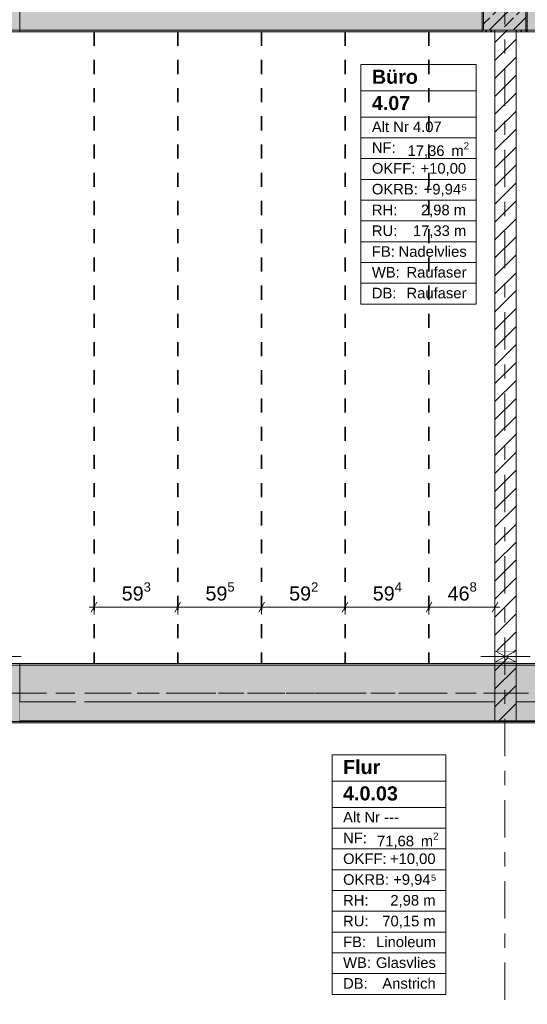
# Model space of a CAD drawing. Header units: metres. Extents: x -3.6 to 84.5, y -11 to 16.8.
# Tile 141 of 229: x 33.1 to 36.7, y 6.1 to 13.1. Entities that reach past the tile are written whole.
import ezdxf

# ---------------------------------------------------------------- set-up
doc = ezdxf.new("R2010")
doc.units = ezdxf.units.M
doc.header["$MEASUREMENT"] = 0
for name, pattern in [('Achse', [0.2, 0.1, -0.05, 0, -0.05]), ('Strichlinie doppelt', [0.546806, 0.264583, -0.105833, 0.070556, -0.105833]), ('Wipeout_Contour', [1, 0, -1])]:
    doc.linetypes.add(name, pattern=pattern)
for name, color, linetype in [('155 - Bemaßung_ Beschriftung.Ausbau - Deckenelemente', 7, 'Continuous'), ('401 - Zone.Raum_ Raumbegrenzung_ Whg.', 7, 'Continuous'), ('451 - Universal.Achsen Raster', 7, 'Continuous'), ('605 - Struktur.Wand Innen', 7, 'Continuous'), ('607 - Struktur.Stütze', 7, 'Continuous'), ('608 - Struktur.Träger', 7, 'Continuous'), ('Abbruch_605 - Struktur.Wand Innen', 7, 'Continuous'), ('Neubau_605 - Struktur.Wand Innen', 7, 'Continuous')]:
    doc.layers.add(name, color=color, linetype=linetype)
doc.styles.add('ERSTELLTER_STIL_1', font='txt')
doc.styles.add('ERSTELLTER_STIL_2', font='txt')
doc.linetypes.add('Abbruch 1', pattern='A,0,[1,2022.0244.A_L5A-PL04.10_iA_Deckenelemente 3.OG1.Shx,S=0.001984,R=0,X=0,Y=0],-0.25,0', length=0.25)
doc.dimstyles.new('ERSTELLTER_STIL__1', dxfattribs={"dimtxt": 0.1, "dimasz": 0.0532, "dimexe": 0.18, "dimexo": 0.0625, "dimgap": 0, "dimtad": 1, "dimtih": 1, "dimtoh": 1, "dimzin": 0, "dimdsep": 46, "dimtxsty": 'ERSTELLTER_STIL_2', "dimblk": 'ARROWHEAD_2', "dimblk1": 'ARROWHEAD_2', "dimblk2": 'ARROWHEAD_2', "dimcen": 0.09, "dimse1": 1, "dimse2": 1, "dimclrd": 7, "dimclre": 7, "dimclrt": 7, "dimazin": 0, "dimtfac": 1, "dimtdec": 4, "dimtmove": 0, "dimatfit": 3, "dimfxl": 1, "dimtolj": 1, "dimtzin": 0, "dimarcsym": 0})
pattern_1 = [(45, (0, 0), (-0.01767767, 0.01767767), [0, -0.025])]
pattern_2 = [(45, (0, 0), (-0.08485281, 0.08485281), []), (45, (-0.04243, 0.04243), (-0.08485281, 0.08485281), [0.09, -0.03])]
pattern_3 = [(45, (0, 0), (-0.0636396, 0.0636396), [])]

# ---------------------------------------------------------------- blocks, each defined once
blk = doc.blocks.new('*D161')
at = {"layer": '155 - Bemaßung_ Beschriftung.Ausbau - Deckenelemente', "color": 7, "linetype": 'Continuous', "lineweight": 5}
for p, q in [((33.6382, 8.945), (33.5978, 8.875)), ((33.618, 8.8575), (33.618, 8.9625)), ((34.2312, 8.945), (34.1908, 8.875)), ((34.211, 8.8575), (34.211, 8.9625)), ((33.5838, 8.91), (33.618, 8.91)), ((33.618, 8.91), (34.211, 8.91))]:
    blk.add_line(p, q, dxfattribs=at)
at = {"layer": '155 - Bemaßung_ Beschriftung.Ausbau - Deckenelemente', "color": 7, "lineweight": 5, "insert": (33.8136, 8.9283), "char_height": 0.1, "attachment_point": 7, "style": 'ERSTELLTER_STIL_2'}
blk.add_mtext('\\A1;{\\pql;\\fArial|b0|i0|c0|p38;59\\fArial|b0|i0|c0|p38;\\A1{\\H.66x;\\S3^  ;}}', dxfattribs=at)
blk = doc.blocks.new('ARROWHEAD_2')
at = {"color": 0, "linetype": 'Continuous', "lineweight": 0}
for p, q in [((0, 0), (-1, 0)), ((-0.38, -0.66), (0.38, 0.66))]:
    blk.add_line(p, q, dxfattribs=at)
blk = doc.blocks.new('*D162')
at = {"layer": '155 - Bemaßung_ Beschriftung.Ausbau - Deckenelemente', "color": 7, "linetype": 'Continuous', "lineweight": 5}
for p, q in [((34.2312, 8.945), (34.1908, 8.875)), ((34.211, 8.8575), (34.211, 8.9625)), ((34.8262, 8.945), (34.7858, 8.875)), ((34.806, 8.8575), (34.806, 8.9625)), ((34.211, 8.91), (34.806, 8.91))]:
    blk.add_line(p, q, dxfattribs=at)
at = {"layer": '155 - Bemaßung_ Beschriftung.Ausbau - Deckenelemente', "color": 7, "lineweight": 5, "insert": (34.4076, 8.9283), "char_height": 0.1, "attachment_point": 7, "style": 'ERSTELLTER_STIL_2'}
blk.add_mtext('\\A1;{\\pql;\\fArial|b0|i0|c0|p38;59\\fArial|b0|i0|c0|p38;\\A1{\\H.66x;\\S5^  ;}}', dxfattribs=at)
blk = doc.blocks.new('*D163')
at = {"layer": '155 - Bemaßung_ Beschriftung.Ausbau - Deckenelemente', "color": 7, "linetype": 'Continuous', "lineweight": 5}
for p, q in [((34.8262, 8.945), (34.7858, 8.875)), ((34.806, 8.8575), (34.806, 8.9625)), ((35.4182, 8.945), (35.3778, 8.875)), ((35.398, 8.8575), (35.398, 8.9625)), ((34.806, 8.91), (35.398, 8.91))]:
    blk.add_line(p, q, dxfattribs=at)
at = {"layer": '155 - Bemaßung_ Beschriftung.Ausbau - Deckenelemente', "color": 7, "lineweight": 5, "insert": (35.0011, 8.9283), "char_height": 0.1, "attachment_point": 7, "style": 'ERSTELLTER_STIL_2'}
blk.add_mtext('\\A1;{\\pql;\\fArial|b0|i0|c0|p38;59\\fArial|b0|i0|c0|p38;\\A1{\\H.66x;\\S2^  ;}}', dxfattribs=at)
blk = doc.blocks.new('*D164')
at = {"layer": '155 - Bemaßung_ Beschriftung.Ausbau - Deckenelemente', "color": 7, "linetype": 'Continuous', "lineweight": 5}
for p, q in [((35.4182, 8.945), (35.3778, 8.875)), ((35.398, 8.8575), (35.398, 8.9625)), ((36.0122, 8.945), (35.9718, 8.875)), ((35.992, 8.8575), (35.992, 8.9625)), ((35.398, 8.91), (35.992, 8.91))]:
    blk.add_line(p, q, dxfattribs=at)
at = {"layer": '155 - Bemaßung_ Beschriftung.Ausbau - Deckenelemente', "color": 7, "lineweight": 5, "insert": (35.5941, 8.9283), "char_height": 0.1, "attachment_point": 7, "style": 'ERSTELLTER_STIL_2'}
blk.add_mtext('\\A1;{\\pql;\\fArial|b0|i0|c0|p38;59\\fArial|b0|i0|c0|p38;\\A1{\\H.66x;\\S4^  ;}}', dxfattribs=at)
blk = doc.blocks.new('*D165')
at = {"layer": '155 - Bemaßung_ Beschriftung.Ausbau - Deckenelemente', "color": 7, "linetype": 'Continuous', "lineweight": 5}
for p, q in [((36.0122, 8.945), (35.9718, 8.875)), ((35.992, 8.8575), (35.992, 8.9625)), ((36.4398, 8.875), (36.4802, 8.945)), ((36.46, 8.8575), (36.46, 8.9625)), ((35.992, 8.91), (36.46, 8.91)), ((36.46, 8.91), (36.4942, 8.91))]:
    blk.add_line(p, q, dxfattribs=at)
at = {"layer": '155 - Bemaßung_ Beschriftung.Ausbau - Deckenelemente', "color": 7, "lineweight": 5, "insert": (36.1251, 8.9283), "char_height": 0.1, "attachment_point": 7, "style": 'ERSTELLTER_STIL_2'}
blk.add_mtext('\\A1;{\\pql;\\fArial|b0|i0|c0|p38;46\\fArial|b0|i0|c0|p38;\\A1{\\H.66x;\\S8^  ;}}', dxfattribs=at)

msp = doc.modelspace()

# ---------------------------------------------------------------- hatches: boundary and pattern name
at = {"layer": '607 - Struktur.Stütze', "linetype": 'Continuous', "lineweight": 0, "true_color": 0x000000}
h = msp.add_hatch(dxfattribs=at)
h.set_pattern_fill('Gips_0001', color=18, style=0, pattern_type=2)
h.set_pattern_definition(pattern_1)
h.paths.add_polyline_path([(33.08, 13), (33, 13), (33, 12.99), (33.09, 12.99), (33.09, 13.445), (33.08, 13.445)])
h = msp.add_hatch(dxfattribs=at)
h.set_pattern_fill('Gips_0001', color=18, style=0, pattern_type=2)
h.set_pattern_definition(pattern_1)
h.paths.add_polyline_path([(36.38, 13.445), (36.37, 13.445), (36.37, 12.99), (36.46, 12.99), (36.46, 13), (36.38, 13)])
h = msp.add_hatch(dxfattribs=at)
h.set_pattern_fill('Beton__Stahlbeton_0001', color=18, style=0, pattern_type=2)
h.set_pattern_definition(pattern_2)
h.paths.add_polyline_path([(36.38, 13), (36.68, 13), (36.68, 13.45), (36.38, 13.45)])
h = msp.add_hatch(dxfattribs=at)
h.set_pattern_fill('Gips_0001', color=18, style=0, pattern_type=2)
h.set_pattern_definition(pattern_1)
h.paths.add_polyline_path([(36.61, 12.99), (36.69, 12.99), (36.69, 13.445), (36.68, 13.445), (36.68, 13), (36.61, 13)])
h = msp.add_hatch(dxfattribs=at)
h.set_pattern_fill('Gips_0001', color=18, style=0, pattern_type=2)
h.set_pattern_definition(pattern_1)
h.paths.add_polyline_path([(32.77, 8.51), (32.77, 8.09), (33.09, 8.09), (33.09, 8.51), (33, 8.51), (33, 8.5), (33.08, 8.5), (33.08, 8.1), (32.78, 8.1), (32.78, 8.5), (32.85, 8.5), (32.85, 8.51)])
at = {"layer": '608 - Struktur.Träger', "linetype": 'Continuous', "lineweight": 0, "true_color": 0x000000}
h = msp.add_hatch(dxfattribs=at)
h.set_pattern_fill('Gips_0001', color=18, style=0, pattern_type=2)
h.set_pattern_definition(pattern_1)
h.paths.add_polyline_path([(33.09, 13), (33.09, 12.99), (36.37, 12.99), (36.37, 13)])
at = {"layer": 'Abbruch_605 - Struktur.Wand Innen', "linetype": 'Continuous', "lineweight": 0, "true_color": 0x000000}
h = msp.add_hatch(dxfattribs=at)
h.set_pattern_fill('MW_Ziegel_0001', color=18, style=0, pattern_type=2)
h.set_pattern_definition(pattern_3)
h.paths.add_polyline_path([(36.46, 8.6), (36.535, 8.56), (36.61, 8.6)])
h = msp.add_hatch(dxfattribs=at)
h.set_pattern_fill('MW_Ziegel_0001', color=18, style=0, pattern_type=2)
h.set_pattern_definition(pattern_3)
h.paths.add_polyline_path([(36.46, 8.52), (36.61, 8.52), (36.535, 8.56)])

# ---------------------------------------------------------------- linework, layer by layer
at = {"layer": '155 - Bemaßung_ Beschriftung.Ausbau - Deckenelemente', "color": 7, "linetype": 'Achse', "lineweight": 35}
for p, q in [((33.618, 12.99), (33.618, 8.51)), ((34.211, 12.99), (34.211, 8.51)), ((34.806, 12.99), (34.806, 8.51)), ((35.398, 12.99), (35.398, 8.51)), ((35.992, 12.99), (35.992, 8.51))]:
    msp.add_line(p, q, dxfattribs=at)
at = {"layer": '401 - Zone.Raum_ Raumbegrenzung_ Whg.', "color": 7, "linetype": 'Continuous', "lineweight": 9}
for p, q in [((36.328, 12.7583), (35.5091, 12.7583)), ((35.5091, 12.7583), (35.5091, 11.0591)), ((35.5091, 12.7583), (36.328, 12.7583)), ((35.5091, 12.5716), (35.5091, 12.7583)), ((36.328, 11.0591), (36.328, 12.7583)), ((36.328, 12.7583), (36.328, 12.5716)), ((36.328, 12.5716), (35.5091, 12.5716)), ((35.5091, 12.5716), (36.328, 12.5716)), ((35.5091, 12.385), (35.5091, 12.5716)), ((36.328, 12.5716), (36.328, 12.385)), ((36.328, 12.385), (35.5091, 12.385)), ((35.5091, 12.385), (36.328, 12.385)), ((35.5091, 12.2377), (35.5091, 12.385)), ((36.328, 12.385), (36.328, 12.2377)), ((36.328, 12.2377), (35.5091, 12.2377)), ((35.5091, 12.2377), (36.328, 12.2377)), ((35.5091, 12.0904), (35.5091, 12.2377)), ((36.328, 12.2377), (36.328, 12.0904)), ((36.328, 12.0904), (35.5091, 12.0904)), ((35.5091, 12.0904), (36.328, 12.0904)), ((35.5091, 11.9431), (35.5091, 12.0904)), ((36.328, 12.0904), (36.328, 11.9431)), ((36.328, 11.9431), (35.5091, 11.9431)), ((35.5091, 11.9431), (36.328, 11.9431)), ((35.5091, 11.7958), (35.5091, 11.9431)), ((36.328, 11.9431), (36.328, 11.7958)), ((36.328, 11.7958), (35.5091, 11.7958)), ((35.5091, 11.7958), (36.328, 11.7958)), ((35.5091, 11.6484), (35.5091, 11.7958)), ((36.328, 11.7958), (36.328, 11.6484)), ((36.328, 11.6484), (35.5091, 11.6484)), ((35.5091, 11.6484), (36.328, 11.6484)), ((35.5091, 11.5011), (35.5091, 11.6484)), ((36.328, 11.6484), (36.328, 11.5011)), ((36.328, 11.5011), (35.5091, 11.5011)), ((35.5091, 11.5011), (36.328, 11.5011)), ((35.5091, 11.3538), (35.5091, 11.5011)), ((36.328, 11.5011), (36.328, 11.3538)), ((36.328, 11.3538), (35.5091, 11.3538)), ((35.5091, 11.3538), (36.328, 11.3538)), ((35.5091, 11.2065), (35.5091, 11.3538)), ((36.328, 11.3538), (36.328, 11.2065)), ((36.328, 11.2065), (35.5091, 11.2065)), ((35.5091, 11.2065), (36.328, 11.2065)), ((35.5091, 11.0591), (35.5091, 11.2065)), ((36.328, 11.2065), (36.328, 11.0591)), ((35.5091, 11.0591), (36.328, 11.0591)), ((36.328, 11.0591), (35.5091, 11.0591)), ((36.1114, 7.8646), (35.3049, 7.8646)), ((35.3049, 7.8646), (35.3049, 6.1654)), ((35.3049, 7.8646), (36.1114, 7.8646)), ((35.3049, 7.6779), (35.3049, 7.8646)), ((36.1114, 6.1654), (36.1114, 7.8646)), ((36.1114, 7.8646), (36.1114, 7.6779)), ((36.1114, 7.6779), (35.3049, 7.6779)), ((35.3049, 7.6779), (36.1114, 7.6779)), ((35.3049, 7.4913), (35.3049, 7.6779)), ((36.1114, 7.6779), (36.1114, 7.4913)), ((36.1114, 7.4913), (35.3049, 7.4913)), ((35.3049, 7.4913), (36.1114, 7.4913)), ((35.3049, 7.344), (35.3049, 7.4913)), ((36.1114, 7.4913), (36.1114, 7.344)), ((36.1114, 7.344), (35.3049, 7.344)), ((35.3049, 7.344), (36.1114, 7.344)), ((35.3049, 7.1967), (35.3049, 7.344)), ((36.1114, 7.344), (36.1114, 7.1967)), ((36.1114, 7.1967), (35.3049, 7.1967)), ((35.3049, 7.1967), (36.1114, 7.1967)), ((35.3049, 7.0494), (35.3049, 7.1967)), ((36.1114, 7.1967), (36.1114, 7.0494)), ((36.1114, 7.0494), (35.3049, 7.0494)), ((35.3049, 7.0494), (36.1114, 7.0494)), ((35.3049, 6.9021), (35.3049, 7.0494)), ((36.1114, 7.0494), (36.1114, 6.9021)), ((36.1114, 6.9021), (35.3049, 6.9021)), ((35.3049, 6.9021), (36.1114, 6.9021)), ((35.3049, 6.7547), (35.3049, 6.9021)), ((36.1114, 6.9021), (36.1114, 6.7547)), ((36.1114, 6.7547), (35.3049, 6.7547)), ((35.3049, 6.7547), (36.1114, 6.7547)), ((35.3049, 6.6074), (35.3049, 6.7547)), ((36.1114, 6.7547), (36.1114, 6.6074)), ((36.1114, 6.6074), (35.3049, 6.6074)), ((35.3049, 6.6074), (36.1114, 6.6074)), ((35.3049, 6.4601), (35.3049, 6.6074)), ((36.1114, 6.6074), (36.1114, 6.4601)), ((36.1114, 6.4601), (35.3049, 6.4601)), ((35.3049, 6.4601), (36.1114, 6.4601)), ((35.3049, 6.3128), (35.3049, 6.4601)), ((36.1114, 6.4601), (36.1114, 6.3128)), ((36.1114, 6.3128), (35.3049, 6.3128)), ((35.3049, 6.3128), (36.1114, 6.3128)), ((35.3049, 6.1654), (35.3049, 6.3128)), ((36.1114, 6.3128), (36.1114, 6.1654)), ((35.3049, 6.1654), (36.1114, 6.1654)), ((36.1114, 6.1654), (35.3049, 6.1654))]:
    msp.add_line(p, q, dxfattribs=at)
at = {"layer": '607 - Struktur.Stütze', "color": 7, "linetype": 'Continuous', "lineweight": 5, "flags": 128}
for points in [[(33, 12.99), (33.09, 12.99), (33.09, 13.445)], [(36.37, 13.445), (36.37, 12.99), (36.46, 12.99)], [(36.61, 12.99), (36.69, 12.99), (36.69, 13.445)], [(32.85, 8.51), (32.77, 8.51), (32.77, 8.09), (33.09, 8.09), (33.09, 8.51), (33, 8.51)]]:
    msp.add_lwpolyline(points, dxfattribs=at)
at = {"layer": '607 - Struktur.Stütze', "color": 7, "linetype": 'Continuous', "lineweight": 13, "flags": 128}
msp.add_lwpolyline([(36.38, 13), (36.68, 13), (36.68, 13.45), (36.38, 13.45)], close=True, dxfattribs=at)
at = {"layer": '608 - Struktur.Träger', "color": 7, "linetype": 'Continuous', "lineweight": 5}
for p, q in [((33.09, 13), (33.09, 12.99)), ((36.37, 12.99), (33.09, 12.99)), ((36.37, 13), (36.37, 12.99)), ((33.09, 8.51), (33.09, 8.5))]:
    msp.add_line(p, q, dxfattribs=at)
at = {"layer": '608 - Struktur.Träger', "color": 7, "linetype": 'Continuous', "lineweight": 13}
msp.add_line((33.09, 8.5), (32.77, 8.5), dxfattribs=at)
at = {"layer": 'Abbruch_605 - Struktur.Wand Innen', "color": 7, "linetype": 'Abbruch 1', "lineweight": 18}
for p, q in [((36.61, 8.6), (36.46, 8.6)), ((36.46, 8.52), (36.61, 8.52))]:
    msp.add_line(p, q, dxfattribs=at)
at = {"layer": 'Abbruch_605 - Struktur.Wand Innen', "color": 160, "linetype": 'Abbruch 1', "lineweight": 5, "true_color": 0x3232ff}
for p, q in [((32.75, 8.56), (33.1, 8.56)), ((32.75, 8.56), (33.1, 8.56)), ((36.36, 8.56), (36.71, 8.56)), ((36.36, 8.56), (36.71, 8.56))]:
    msp.add_line(p, q, dxfattribs=at)
at = {"layer": 'Abbruch_605 - Struktur.Wand Innen', "color": 7, "linetype": 'Abbruch 1', "lineweight": 18, "flags": 128}
for points in [[(36.46, 8.6), (36.46, 8.52)], [(36.61, 8.52), (36.61, 8.6)]]:
    msp.add_lwpolyline(points, dxfattribs=at)
at = {"layer": 'Neubau_605 - Struktur.Wand Innen', "color": 1, "linetype": 'Continuous', "lineweight": 9}
for p, q in [((36.46, 8.52), (36.61, 8.6)), ((36.46, 8.6), (36.61, 8.52))]:
    msp.add_line(p, q, dxfattribs=at)

# ---------------------------------------------------------------- texts
at = {"layer": '401 - Zone.Raum_ Raumbegrenzung_ Whg.', "color": 7, "lineweight": 9, "attachment_point": 1}
for s, insert, char_height, style in [('\\A1;{\\pqj;\\pt0;\\fArial|b1|i0|c0|p38;Büro}', (35.5877, 12.7207), 0.1, 'ERSTELLTER_STIL_1'), ('\\A1;{\\pqj;\\pt0;\\fArial|b1|i0|c0|p38;}', (36.2494, 12.7435), 0.1, 'ERSTELLTER_STIL_1'), ('\\A1;{\\pql;\\pt0;\\fArial|b1|i0|c0|p38;4.07}', (35.5877, 12.5341), 0.1, 'ERSTELLTER_STIL_1'), ('\\A1;{\\pqj;\\pt0;\\fArial|b1|i0|c0|p38;}', (36.2494, 12.5569), 0.1, 'ERSTELLTER_STIL_1'), ('\\A1;{\\pqj;\\pt0;\\fArial|b0|i0|c0|p38;Alt Nr 4.07}', (35.5877, 12.3532), 0.075, 'ERSTELLTER_STIL_2'), ('\\A1;{\\pqj;\\pt0;\\fArial|b0|i0|c0|p38;}', (36.2494, 12.3703), 0.075, 'ERSTELLTER_STIL_2'), ('\\A1;{\\pqj;\\pt0;\\fArial|b0|i0|c0|p38;NF: }', (35.5877, 12.2058), 0.075, 'ERSTELLTER_STIL_2'), ('\\A1;{\\pql;\\pt0,0.05;\\fArial|b0|i0|c0|p38;17,36\\fArial|b0|i0|c0|p38;\\A1{\\H.66x;\\S^  ;}\\fArial|b0|i0|c0|p38; m\\fArial|b0|i0|c0|p38;\\A1{\\H.66x;\\S2^  ;}}', (35.8408, 12.2058), 0.075, 'ERSTELLTER_STIL_2'), ('\\A1;{\\pqj;\\pt0;\\fArial|b0|i0|c0|p38;OKFF: }', (35.5877, 12.0585), 0.075, 'ERSTELLTER_STIL_2'), ('\\A1;{\\pqj;\\pt0;\\fArial|b0|i0|c0|p38;+10,00}', (35.9326, 12.0585), 0.075, 'ERSTELLTER_STIL_2'), ('\\A1;{\\pqj;\\pt0;\\fArial|b0|i0|c0|p38;OKRB: }', (35.5877, 11.9112), 0.075, 'ERSTELLTER_STIL_2'), ('\\A1;{\\pqj;\\pt0;\\fArial|b0|i0|c0|p38;+9,94⁵}', (35.9552, 11.9112), 0.075, 'ERSTELLTER_STIL_2'), ('\\A1;{\\pqj;\\pt0;\\fArial|b0|i0|c0|p38;RH: }', (35.5877, 11.7639), 0.075, 'ERSTELLTER_STIL_2'), ('\\A1;{\\pqj;\\pt0;\\fArial|b0|i0|c0|p38;2,98 m}', (35.9353, 11.7639), 0.075, 'ERSTELLTER_STIL_2'), ('\\A1;{\\pqj;\\pt0;\\fArial|b0|i0|c0|p38;RU: }', (35.5877, 11.6166), 0.075, 'ERSTELLTER_STIL_2'), ('\\A1;{\\pqj;\\pt0;\\fArial|b0|i0|c0|p38;17,33 m}', (35.8784, 11.6166), 0.075, 'ERSTELLTER_STIL_2'), ('\\A1;{\\pqj;\\pt0;\\fArial|b0|i0|c0|p38;FB: }', (35.5877, 11.4692), 0.075, 'ERSTELLTER_STIL_2'), ('\\A1;{\\pqj;\\pt0;\\fArial|b0|i0|c0|p38;Nadelvlies}', (35.7769, 11.4692), 0.075, 'ERSTELLTER_STIL_2'), ('\\A1;{\\pqj;\\pt0;\\fArial|b0|i0|c0|p38;WB: }', (35.5877, 11.3219), 0.075, 'ERSTELLTER_STIL_2'), ('\\A1;{\\pqj;\\pt0;\\fArial|b0|i0|c0|p38;Raufaser}', (35.8332, 11.3219), 0.075, 'ERSTELLTER_STIL_2'), ('\\A1;{\\pqj;\\pt0;\\fArial|b0|i0|c0|p38;DB: }', (35.5877, 11.1746), 0.075, 'ERSTELLTER_STIL_2'), ('\\A1;{\\pqj;\\pt0;\\fArial|b0|i0|c0|p38;Raufaser}', (35.8332, 11.1746), 0.075, 'ERSTELLTER_STIL_2'), ('\\A1;{\\pqj;\\pt0;\\fArial|b1|i0|c0|p38;Flur}', (35.3834, 7.827), 0.1, 'ERSTELLTER_STIL_1'), ('\\A1;{\\pqj;\\pt0;\\fArial|b1|i0|c0|p38;}', (36.0328, 7.8498), 0.1, 'ERSTELLTER_STIL_1'), ('\\A1;{\\pql;\\pt0;\\fArial|b1|i0|c0|p38;4.0.03}', (35.3834, 7.6404), 0.1, 'ERSTELLTER_STIL_1'), ('\\A1;{\\pqj;\\pt0;\\fArial|b1|i0|c0|p38;}', (36.0328, 7.6632), 0.1, 'ERSTELLTER_STIL_1'), ('\\A1;{\\pqj;\\pt0;\\fArial|b0|i0|c0|p38;}', (36.0328, 7.4766), 0.075, 'ERSTELLTER_STIL_2'), ('\\A1;{\\pqj;\\pt0;\\fArial|b0|i0|c0|p38;Alt Nr ---}', (35.3834, 7.4595), 0.075, 'ERSTELLTER_STIL_2'), ('\\A1;{\\pqj;\\pt0;\\fArial|b0|i0|c0|p38;NF: }', (35.3834, 7.3121), 0.075, 'ERSTELLTER_STIL_2'), ('\\A1;{\\pql;\\pt0,0.05;\\fArial|b0|i0|c0|p38;71,68\\fArial|b0|i0|c0|p38;\\A1{\\H.66x;\\S^  ;}\\fArial|b0|i0|c0|p38; m\\fArial|b0|i0|c0|p38;\\A1{\\H.66x;\\S2^  ;}}', (35.6243, 7.3121), 0.075, 'ERSTELLTER_STIL_2'), ('\\A1;{\\pqj;\\pt0;\\fArial|b0|i0|c0|p38;OKFF: }', (35.3834, 7.1648), 0.075, 'ERSTELLTER_STIL_2'), ('\\A1;{\\pqj;\\pt0;\\fArial|b0|i0|c0|p38;+10,00}', (35.716, 7.1648), 0.075, 'ERSTELLTER_STIL_2'), ('\\A1;{\\pqj;\\pt0;\\fArial|b0|i0|c0|p38;OKRB: }', (35.3834, 7.0175), 0.075, 'ERSTELLTER_STIL_2'), ('\\A1;{\\pqj;\\pt0;\\fArial|b0|i0|c0|p38;+9,94⁵}', (35.7386, 7.0175), 0.075, 'ERSTELLTER_STIL_2'), ('\\A1;{\\pqj;\\pt0;\\fArial|b0|i0|c0|p38;RH: }', (35.3834, 6.8702), 0.075, 'ERSTELLTER_STIL_2'), ('\\A1;{\\pqj;\\pt0;\\fArial|b0|i0|c0|p38;2,98 m}', (35.7187, 6.8702), 0.075, 'ERSTELLTER_STIL_2'), ('\\A1;{\\pqj;\\pt0;\\fArial|b0|i0|c0|p38;RU: }', (35.3834, 6.7229), 0.075, 'ERSTELLTER_STIL_2'), ('\\A1;{\\pqj;\\pt0;\\fArial|b0|i0|c0|p38;70,15 m}', (35.6618, 6.7229), 0.075, 'ERSTELLTER_STIL_2'), ('\\A1;{\\pqj;\\pt0;\\fArial|b0|i0|c0|p38;FB: }', (35.3834, 6.5755), 0.075, 'ERSTELLTER_STIL_2'), ('\\A1;{\\pqj;\\pt0;\\fArial|b0|i0|c0|p38;Linoleum}', (35.6173, 6.5755), 0.075, 'ERSTELLTER_STIL_2'), ('\\A1;{\\pqj;\\pt0;\\fArial|b0|i0|c0|p38;WB: }', (35.3834, 6.4282), 0.075, 'ERSTELLTER_STIL_2'), ('\\A1;{\\pqj;\\pt0;\\fArial|b0|i0|c0|p38;Glasvlies}', (35.6166, 6.4282), 0.075, 'ERSTELLTER_STIL_2'), ('\\A1;{\\pqj;\\pt0;\\fArial|b0|i0|c0|p38;Anstrich}', (35.6618, 6.2809), 0.075, 'ERSTELLTER_STIL_2'), ('\\A1;{\\pqj;\\pt0;\\fArial|b0|i0|c0|p38;DB: }', (35.3834, 6.2809), 0.075, 'ERSTELLTER_STIL_2')]:
    msp.add_mtext(s, dxfattribs=dict(at, insert=insert, char_height=char_height, style=style))

# ---------------------------------------------------------------- dimensions: what is measured, and where the dimension line sits
at = {"layer": '155 - Bemaßung_ Beschriftung.Ausbau - Deckenelemente', "color": 7, "linetype": 'Continuous', "lineweight": 5}
for base, p1, p2, picture, middle in [((34.211, 8.91), (33.618, 8.51), (34.211, 8.51), '*D161', (34.0249, 8.98)), ((34.806, 8.9099822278), (34.211, 8.5099826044), (34.806, 8.5099826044), '*D162', (34.6188662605, 8.9799822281)), ((35.398, 8.91), (34.806, 8.51), (35.398, 8.51), '*D163', (35.2124, 8.98)), ((35.992, 8.91), (35.398, 8.51), (35.992, 8.51), '*D164', (35.8054, 8.98))]:
    dim = msp.add_linear_dim(base=base, p1=p1, p2=p2, dimstyle='ERSTELLTER_STIL__1', dxfattribs=at)
    dim.commit()
    dim.dimension.update_dxf_attribs({"geometry": picture, "text_midpoint": middle, "dimtype": 160})

# ---------------------------------------------------------------- wipeouts: each hides what was drawn before it
at = {"color": 254, "linetype": 'Wipeout_Contour', "lineweight": 0, "ltscale": 143.78682}
msp.add_wipeout([(36.46, 8.24), (33.55, 8.24), (33.55, 8.105), (36.46, 8.105)], dxfattribs=at).dxf.layer = '605 - Struktur.Wand Innen'
at = {"color": 254, "linetype": 'Wipeout_Contour', "lineweight": 0, "ltscale": 156.610808}
msp.add_wipeout([(36.61, 8.105), (39.97, 8.105), (39.97, 8.24), (36.61, 8.24)], dxfattribs=at).dxf.layer = '605 - Struktur.Wand Innen'

# ---------------------------------------------------------------- next in the draw order: linework, layer by layer
at = {"layer": '605 - Struktur.Wand Innen', "color": 7, "linetype": 'Continuous', "lineweight": 18}
for p, q in [((36.46, 8.24), (36.46, 8.105)), ((36.61, 8.105), (36.61, 8.24))]:
    msp.add_line(p, q, dxfattribs=at)
at = {"layer": '605 - Struktur.Wand Innen', "color": 7, "linetype": 'Continuous', "lineweight": 13, "flags": 128}
for points in [[(36.46, 8.24), (33.55, 8.24)], [(39.97, 8.24), (36.61, 8.24)]]:
    msp.add_lwpolyline(points, dxfattribs=at)

# ---------------------------------------------------------------- next in the draw order: wipeouts: each hides what was drawn before it
at = {"color": 254, "linetype": 'Wipeout_Contour', "lineweight": 0, "ltscale": 152.605764}
msp.add_wipeout([(36.61, 13), (36.46, 13), (36.46, 8.6), (36.61, 8.6)], dxfattribs=at).dxf.layer = '605 - Struktur.Wand Innen'
at = {"color": 254, "linetype": 'Wipeout_Contour', "lineweight": 0, "ltscale": 137.120349}
msp.add_wipeout([(33.09, 8.105), (33.4875, 8.105), (33.4875, 8.24), (33.09, 8.24)], dxfattribs=at).dxf.layer = '605 - Struktur.Wand Innen'

# ---------------------------------------------------------------- next in the draw order: hatches: boundary and pattern name
at = {"layer": '605 - Struktur.Wand Innen', "linetype": 'Continuous', "lineweight": 0, "true_color": 0x000000}
h = msp.add_hatch(dxfattribs=at)
h.set_pattern_fill('MW_Ziegel_0001', color=18, style=0, pattern_type=2)
h.set_pattern_definition(pattern_3)
h.paths.add_polyline_path([(36.61, 13), (36.46, 13), (36.46, 8.6), (36.61, 8.6)])
at = {"layer": '608 - Struktur.Träger', "linetype": 'Continuous', "lineweight": 0, "true_color": 0x000000}
h = msp.add_hatch(dxfattribs=at)
h.set_pattern_fill('Beton__Stahlbeton_0001', color=18, style=0, pattern_type=2)
h.set_pattern_definition(pattern_2)
h.paths.add_polyline_path([(15.09, 13.3), (14.78, 13.3), (14.78, 13), (15.09, 13), (18.37, 13), (18.69, 13), (21.97, 13), (22.29, 13), (25.57, 13), (25.89, 13), (29.17, 13), (29.49, 13), (32.77, 13), (33.09, 13), (36.37, 13), (36.69, 13), (39.97, 13), (40.29, 13), (43.57, 13), (43.89, 13), (47.17, 13), (47.48, 13), (47.48, 13.3), (47.17, 13.3), (43.89, 13.3), (43.57, 13.3), (40.29, 13.3), (39.97, 13.3), (36.69, 13.3), (36.37, 13.3), (33.09, 13.3), (32.77, 13.3), (29.49, 13.3), (29.17, 13.3), (25.89, 13.3), (25.57, 13.3), (22.29, 13.3), (21.97, 13.3), (18.69, 13.3), (18.37, 13.3)])

# ---------------------------------------------------------------- next in the draw order: linework, layer by layer
at = {"layer": '605 - Struktur.Wand Innen', "color": 7, "linetype": 'Continuous', "lineweight": 18, "flags": 128}
for points in [[(36.46, 13), (36.46, 8.6)], [(36.61, 8.6), (36.61, 13)]]:
    msp.add_lwpolyline(points, dxfattribs=at)
at = {"layer": '605 - Struktur.Wand Innen', "color": 7, "linetype": 'Continuous', "lineweight": 13, "flags": 128}
for points in [[(33.4875, 8.24), (33.09, 8.24)], [(33.09, 8.105), (39.97, 8.105)]]:
    msp.add_lwpolyline(points, dxfattribs=at)
at = {"layer": '608 - Struktur.Träger', "color": 7, "linetype": 'Continuous', "lineweight": 13}
msp.add_line((14.78, 12.99), (47.48, 12.99), dxfattribs=at)
at = {"layer": '608 - Struktur.Träger', "color": 7, "linetype": 'Continuous', "lineweight": 5}
msp.add_line((33.09, 8.1), (33.09, 8.09), dxfattribs=at)
at = {"layer": '608 - Struktur.Träger', "color": 7, "linetype": 'Continuous', "lineweight": 13, "flags": 128}
msp.add_lwpolyline([(47.48, 13), (47.17, 13), (43.89, 13), (43.57, 13), (40.29, 13), (39.97, 13), (36.69, 13), (36.37, 13), (33.09, 13), (32.77, 13), (29.49, 13), (29.17, 13), (25.89, 13), (25.57, 13), (22.29, 13), (21.97, 13), (18.69, 13), (18.37, 13), (15.09, 13), (14.78, 13)], dxfattribs=at)

# ---------------------------------------------------------------- next in the draw order: wipeouts: each hides what was drawn before it
at = {"color": 254, "linetype": 'Wipeout_Contour', "lineweight": 0, "ltscale": 149.763561}
msp.add_wipeout([(36.61, 8.24), (36.46, 8.24), (36.46, 8.105), (36.61, 8.105)], dxfattribs=at).dxf.layer = '605 - Struktur.Wand Innen'

# ---------------------------------------------------------------- next in the draw order: hatches: boundary and pattern name
at = {"layer": '605 - Struktur.Wand Innen', "linetype": 'Continuous', "lineweight": 0, "true_color": 0x000000}
h = msp.add_hatch(dxfattribs=at)
h.set_pattern_fill('MW_Ziegel_0001', color=18, style=0, pattern_type=2)
h.set_pattern_definition(pattern_3)
h.paths.add_polyline_path([(36.61, 8.24), (36.46, 8.24), (36.46, 8.105), (36.61, 8.105)])
at = {"layer": '608 - Struktur.Träger', "linetype": 'Continuous', "lineweight": 0, "true_color": 0x000000}
h = msp.add_hatch(dxfattribs=at)
h.set_pattern_fill('Gips_0001', color=18, style=0, pattern_type=2)
h.set_pattern_definition(pattern_1)
h.paths.add_polyline_path([(39.97, 8.1), (33.09, 8.1), (33.09, 8.09), (39.97, 8.09)])

# ---------------------------------------------------------------- next in the draw order: linework, layer by layer
at = {"layer": '605 - Struktur.Wand Innen', "color": 7, "linetype": 'Continuous', "lineweight": 13}
msp.add_line((36.46, 8.105), (36.61, 8.105), dxfattribs=at)
at = {"layer": '608 - Struktur.Träger', "color": 7, "linetype": 'Continuous', "lineweight": 13}
msp.add_line((0.38, 8.09), (61.88, 8.09), dxfattribs=at)
at = {"layer": '608 - Struktur.Träger', "color": 7, "linetype": 'Continuous', "lineweight": 5}
msp.add_line((39.97, 8.09), (33.09, 8.09), dxfattribs=at)
at = {"layer": '608 - Struktur.Träger', "color": 7, "linetype": 'Continuous', "lineweight": 13, "flags": 128}
msp.add_lwpolyline([(47.49, 8.1), (47.17, 8.1), (40.29, 8.1), (39.97, 8.1), (33.09, 8.1), (32.77, 8.1), (29.4, 8.1), (29.25, 8.1), (25.89, 8.1), (25.57, 8.1), (22.2, 8.1), (22.05, 8.1), (18.69, 8.1), (18.37, 8.1), (15.09, 8.1), (14.77, 8.1), (11.49, 8.1), (11.17, 8.1), (7.89, 8.1), (7.57, 8.1), (0.69, 8.1), (0.38, 8.1)], dxfattribs=at)

# ---------------------------------------------------------------- next in the draw order: wipeouts: each hides what was drawn before it
at = {"color": 254, "linetype": 'Wipeout_Contour', "lineweight": 0, "ltscale": 149.946795}
msp.add_wipeout([(36.61, 8.52), (36.46, 8.52), (36.46, 8.24), (36.61, 8.24)], dxfattribs=at).dxf.layer = '605 - Struktur.Wand Innen'

# ---------------------------------------------------------------- next in the draw order: hatches: boundary and pattern name
at = {"layer": '605 - Struktur.Wand Innen', "linetype": 'Continuous', "lineweight": 0, "true_color": 0x000000}
h = msp.add_hatch(dxfattribs=at)
h.set_pattern_fill('MW_Ziegel_0001', color=18, style=0, pattern_type=2)
h.set_pattern_definition(pattern_3)
h.paths.add_polyline_path([(36.61, 8.52), (36.46, 8.52), (36.46, 8.24), (36.61, 8.24)])
at = {"layer": '608 - Struktur.Träger', "linetype": 'Continuous', "lineweight": 0, "true_color": 0x000000}
h = msp.add_hatch(dxfattribs=at)
h.set_pattern_fill('Beton__Stahlbeton_0001', color=18, style=0, pattern_type=2)
h.set_pattern_definition(pattern_2)
h.paths.add_polyline_path([(0.69, 8.5), (0.38, 8.5), (0.38, 8.1), (0.69, 8.1), (7.57, 8.1), (7.89, 8.1), (11.17, 8.1), (11.49, 8.1), (14.77, 8.1), (15.09, 8.1), (18.37, 8.1), (18.69, 8.1), (22.05, 8.1), (22.2, 8.1), (25.57, 8.1), (25.89, 8.1), (29.25, 8.1), (29.4, 8.1), (32.77, 8.1), (33.09, 8.1), (39.97, 8.1), (40.29, 8.1), (47.17, 8.1), (47.49, 8.1), (50.77, 8.1), (51.09, 8.1), (54.37, 8.1), (54.69, 8.1), (61.57, 8.1), (61.88, 8.1), (61.88, 8.5), (61.57, 8.5), (58.195, 8.5), (58.055, 8.5), (54.69, 8.5), (54.37, 8.5), (51.09, 8.5), (50.77, 8.5), (47.49, 8.5), (47.17, 8.5), (43.81, 8.5), (43.67, 8.5), (40.29, 8.5), (39.97, 8.5), (36.61, 8.5), (36.46, 8.5), (33.09, 8.5), (32.77, 8.5), (29.4, 8.5), (29.25, 8.5), (25.89, 8.5), (25.57, 8.5), (22.2, 8.5), (22.05, 8.5), (18.69, 8.5), (18.37, 8.5), (15.09, 8.5), (14.77, 8.5), (11.49, 8.5), (11.17, 8.5), (7.89, 8.5), (7.57, 8.5), (4.21, 8.5), (4.05, 8.5)])
h = msp.add_hatch(dxfattribs=at)
h.set_pattern_fill('Gips_0001', color=18, style=0, pattern_type=2)
h.set_pattern_definition(pattern_1)
h.paths.add_polyline_path([(36.46, 8.51), (33.09, 8.51), (33.09, 8.5), (36.46, 8.5)])
h = msp.add_hatch(dxfattribs=at)
h.set_pattern_fill('Gips_0001', color=18, style=0, pattern_type=2)
h.set_pattern_definition(pattern_1)
h.paths.add_polyline_path([(36.61, 8.51), (36.61, 8.5), (39.97, 8.5), (39.97, 8.51)])

# ---------------------------------------------------------------- next in the draw order: linework, layer by layer
at = {"layer": '451 - Universal.Achsen Raster', "color": 160, "linetype": 'Strichlinie doppelt', "lineweight": 9, "true_color": 0x3232ff}
for p, q in [((36.53, -10.585), (36.53, 16.355)), ((64.935, 8.3), (-3.175, 8.3))]:
    msp.add_line(p, q, dxfattribs=at)
at = {"layer": '605 - Struktur.Wand Innen', "color": 7, "linetype": 'Continuous', "lineweight": 18}
for p, q in [((36.46, 8.24), (36.46, 8.105)), ((36.61, 8.105), (36.61, 8.24))]:
    msp.add_line(p, q, dxfattribs=at)
at = {"layer": '605 - Struktur.Wand Innen', "color": 7, "linetype": 'Continuous', "lineweight": 18, "flags": 128}
for points in [[(36.46, 8.52), (36.46, 8.24)], [(36.61, 8.24), (36.61, 8.52)]]:
    msp.add_lwpolyline(points, dxfattribs=at)
at = {"layer": '608 - Struktur.Träger', "color": 7, "linetype": 'Continuous', "lineweight": 13}
for p, q in [((0.38, 8.51), (61.88, 8.51)), ((36.46, 8.5), (33.09, 8.5)), ((36.61, 8.5), (36.46, 8.5)), ((39.97, 8.5), (36.61, 8.5))]:
    msp.add_line(p, q, dxfattribs=at)
at = {"layer": '608 - Struktur.Träger', "color": 7, "linetype": 'Continuous', "lineweight": 5}
for p, q in [((36.46, 8.51), (33.09, 8.51)), ((36.46, 8.51), (36.46, 8.5)), ((36.61, 8.51), (36.61, 8.5)), ((39.97, 8.51), (36.61, 8.51))]:
    msp.add_line(p, q, dxfattribs=at)
at = {"layer": '608 - Struktur.Träger', "color": 7, "linetype": 'Achse', "lineweight": 9}
msp.add_line((0.38, 8.3), (61.88, 8.3), dxfattribs=at)

# ---------------------------------------------------------------- next in the draw order: dimensions: what is measured, and where the dimension line sits
at = {"layer": '155 - Bemaßung_ Beschriftung.Ausbau - Deckenelemente', "color": 7, "linetype": 'Continuous', "lineweight": 5}
dim = msp.add_linear_dim(base=(36.46, 8.91), p1=(35.992, 8.51), p2=(36.46, 10.62), dimstyle='ERSTELLTER_STIL__1', dxfattribs=at)
dim.commit()
dim.dimension.update_dxf_attribs({"geometry": '*D165', "text_midpoint": (36.3364, 8.98), "dimtype": 160})

doc.saveas('drawing.dxf')
